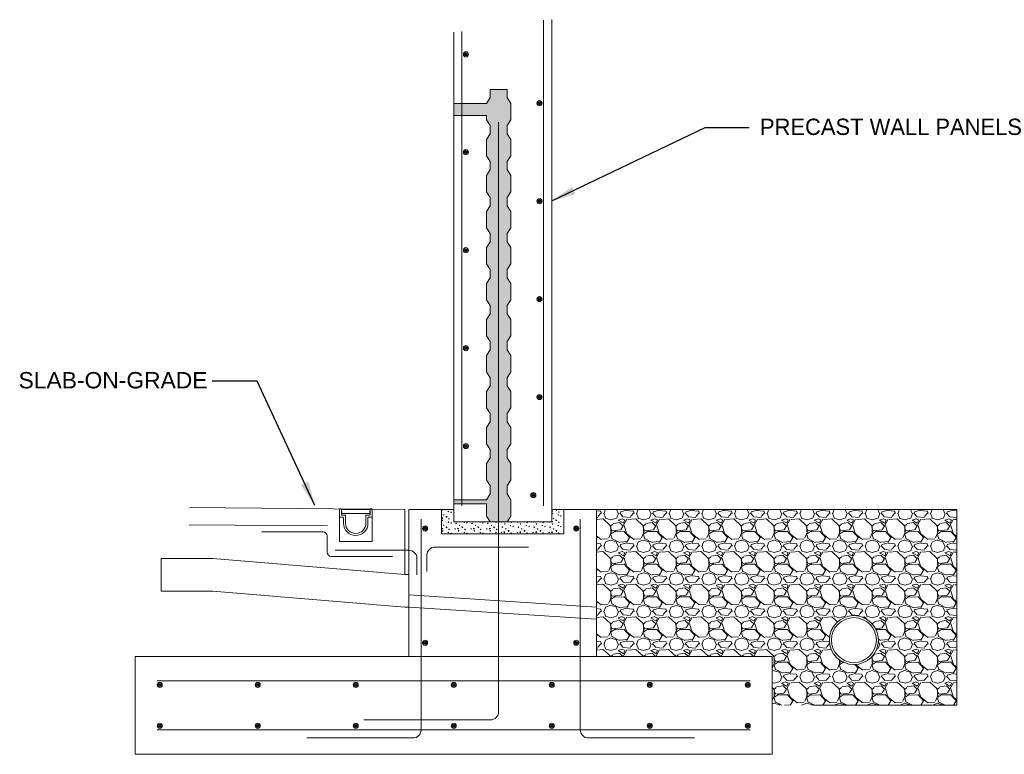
# Model space of a CAD drawing. Header units: inches. Extents: x 637 to 758, y 229 to 319.
import ezdxf

# ---------------------------------------------------------------- set-up
doc = ezdxf.new("R2010")
doc.units = ezdxf.units.IN
doc.header["$LTSCALE"] = 8
doc.header["$MEASUREMENT"] = 0
doc.layers.add('G-ELECT-REF', color=253, linetype='Continuous', lineweight=9)
doc.layers.add('S-REIN-RBAR', color=5, linetype='Continuous', lineweight=13)
doc.styles.add("3 4 1'-0", font='arial.ttf', dxfattribs={"height": 2})
doc.dimstyles.new("3 4 1'-0", dxfattribs={"dimtxt": 2, "dimasz": 3, "dimexe": 1, "dimexo": 1, "dimgap": 1, "dimtad": 1, "dimdec": 4, "dimzin": 11, "dimdsep": 46, "dimlunit": 4, "dimtxsty": "3 4 1'-0", "dimblk": '_Oblique_0.3', "dimcen": 0.09, "dimadec": 4, "dimazin": 3, "dimtfac": 1, "dimtdec": 4, "dimtofl": 0, "dimtmove": 0, "dimatfit": 3, "dimfxl": 1, "dimfrac": 2, "dimtolj": 1, "dimtzin": 11, "dimarcsym": 0})

# ---------------------------------------------------------------- blocks, each defined once
blk = doc.blocks.new('REINFDOT')
for radius in [0.00313, 0.00187, 0.000625]:
    blk.add_circle((0, 0), radius)
blk = doc.blocks.new('REINF. DOT')
at = {"layer": 'S-REIN-RBAR', "xscale": 100, "yscale": 100, "zscale": 100, "rotation": 90.00000000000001}
blk.add_blockref('REINFDOT', (36.53, 24.59), dxfattribs=at)
blk = doc.blocks.new('REINF. DOT_1')
at = {"layer": 'S-REIN-RBAR', "extrusion": (0, 0, -1), "xscale": 100, "yscale": -100, "zscale": 100, "rotation": 89.99999999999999}
blk.add_blockref('REINFDOT', (-36.53, 24.59), dxfattribs=at)
blk = doc.blocks.new('_Oblique_0.3')
at = {"color": 0, "linetype": 'ByBlock', "lineweight": -2}
for p, q in [((0, 0), (-1, 0)), ((0.5, 0.167), (-0.5, -0.167))]:
    blk.add_line(p, q, dxfattribs=at)

msp = doc.modelspace()

# ---------------------------------------------------------------- hatches: boundary and pattern name
at = {"layer": 'G-ELECT-REF', "extrusion": (0, 0, -1)}
h = msp.add_hatch(dxfattribs=at)
h.set_pattern_fill('CONCRETE', color=256, style=0, pattern_type=2)
h.set_pattern_definition([(140.3968, (-684.16953, 260.0923), (-1.9456991, 1.2878445), [0.09375, -10.00751]), (140.3968, (-684.24797, 259.19572), (-1.9456991, 1.2878445), [0.09375, -10.007512]), (140.3968, (-685.10977, 259.91885), (-1.9456991, 1.2878445), [0.09375, -10.00751]), (82.17952, (-684.24797, 259.19572), (3.5e-07, -1.28784495), [0.075, -14.224283]), (82.17952, (-684.16953, 260.09229), (3.5e-07, -1.28784495), [0.075, -14.224283]), (82.17952, (-685.10977, 259.91885), (3.5e-07, -1.28784495), [0.075, -14.224283]), (190.23262, (-684.24141, 259.27047), (-13.61989195, -2.57568952), [0.079675, -21.668932]), (190.23262, (-684.16297, 260.16704), (-13.61989195, -2.57568952), [0.079675, -21.668932]), (190.23262, (-685.10321, 259.99361), (-13.61989195, -2.57568952), [0.079675, -21.668932]), (136.60277, (-683.9219, 259.4269), (-9.7284943, 9.0149113), [0.140625, -18.603862]), (136.60277, (-685.34645, 259.26118), (-9.7284943, 9.0149113), [0.140625, -18.603862]), (186.86221, (-683.90464, 259.53811), (-9.72849413, -1.2878444), [0.119513, -21.437602]), (186.86221, (-685.32919, 259.37239), (-9.72849413, -1.2878444), [0.119513, -21.437602]), (81.40863, (-683.9219, 259.4269), (5e-07, -1.2878441), [0.1125, -12.912095]), (81.40863, (-685.34645, 259.26118), (5e-07, -1.2878441), [0.1125, -12.912095]), (110.6918, (-683.6104, 259.67523), (-1e-07, -1.287845), [0.09375, -5.41283]), (110.6918, (-684.51683, 259.97937), (-1e-07, -1.287845), [0.09375, -5.41283]), (110.6918, (-685.0201, 259.23324), (-1e-07, -1.287845), [0.09375, -5.41283]), (110.6918, (-685.42326, 260.2835), (-1e-07, -1.287845), [0.09375, -5.41283]), (56.11964, (-683.61039, 259.67523), (-5.837096, -9.0149113), [0.075, -13.886158]), (56.11964, (-685.0201, 259.23324), (-5.837096, -9.0149113), [0.075, -13.886158]), (56.11964, (-684.51683, 259.97937), (-5.837096, -9.0149113), [0.075, -13.886158]), (56.11964, (-685.42326, 260.28352), (-5.837096, -9.0149113), [0.075, -13.886158]), (161.6882, (-684.97814, 259.29546), (-1.9456985, 1.287845), [0.079675, -4.01929]), (161.6882, (-683.56843, 259.73745), (-1.9456985, 1.287845), [0.079675, -4.01929]), (161.6882, (-684.4749, 260.0416), (-1.9456985, 1.287845), [0.079675, -4.01929]), (161.6882, (-685.3813, 260.34574), (-1.9456985, 1.287845), [0.079675, -4.01929])])
h.paths.add_polyline_path([(-694.37, 308.71), (-694.82, 309.42), (-694.82, 310.42), (-696.91, 310.42), (-696.91, 309.42), (-697.37, 308.71), (-697.37, 306.71), (-696.91, 306), (-696.91, 305), (-697.37, 304.3), (-697.37, 302.3), (-696.91, 301.59), (-696.91, 300.59), (-697.37, 299.88), (-697.37, 297.88), (-696.91, 297.17), (-696.91, 296.17), (-697.37, 295.47), (-697.37, 293.47), (-696.91, 292.76), (-696.91, 291.76), (-697.37, 291.05), (-697.37, 289.05), (-696.91, 288.35), (-696.91, 287.35), (-697.37, 286.64), (-697.37, 284.64), (-696.91, 283.93), (-696.91, 282.93), (-697.37, 282.23), (-697.37, 280.23), (-696.91, 279.52), (-696.91, 278.52), (-697.37, 277.81), (-697.37, 275.81), (-696.91, 275.1), (-696.91, 274.1), (-697.37, 273.4), (-697.37, 271.4), (-696.91, 270.69), (-696.91, 269.69), (-697.37, 268.98), (-697.37, 266.98), (-696.91, 266.28), (-696.91, 265.28), (-697.37, 264.57), (-697.37, 262.57), (-696.91, 261.86), (-696.91, 260.86), (-697.37, 260.15), (-697.37, 258.15), (-696.91, 257.45), (-695.87, 257.45), (-694.82, 257.45), (-694.37, 258.15), (-694.37, 259.65), (-690.37, 259.65), (-690.37, 260.15), (-691.37, 260.15), (-694.37, 260.15), (-694.82, 260.86), (-694.82, 261.86), (-694.37, 262.57), (-694.37, 264.57), (-694.82, 265.28), (-694.82, 266.28), (-694.37, 266.98), (-694.37, 268.98), (-694.82, 269.69), (-694.82, 270.69), (-694.37, 271.4), (-694.37, 273.4), (-694.82, 274.1), (-694.82, 275.1), (-694.37, 275.81), (-694.37, 277.81), (-694.82, 278.52), (-694.82, 279.52), (-694.37, 280.23), (-694.37, 282.23), (-694.82, 282.93), (-694.82, 283.93), (-694.37, 284.64), (-694.37, 286.64), (-694.82, 287.35), (-694.82, 288.35), (-694.37, 289.05), (-694.37, 291.05), (-694.82, 291.76), (-694.82, 292.76), (-694.37, 293.47), (-694.37, 295.47), (-694.82, 296.17), (-694.82, 297.17), (-694.37, 297.88), (-694.37, 299.88), (-694.82, 300.59), (-694.82, 301.59), (-694.37, 302.3), (-694.37, 304.3), (-694.82, 305), (-694.82, 306), (-694.37, 306.71), (-694.37, 307.21), (-690.37, 307.21), (-690.37, 308.71)])
h = msp.add_hatch(dxfattribs=at)
h.set_pattern_fill('CONCRETE', color=256, style=0, pattern_type=2)
h.set_pattern_definition([(140.3968, (-685.81092, 256.07455), (-1.945699, 1.2878445), [0.09375, -10.00751]), (140.3968, (-685.88936, 255.17797), (-1.945699, 1.2878445), [0.09375, -10.00751]), (140.3968, (-686.75116, 255.9011), (-1.945699, 1.2878445), [0.09375, -10.00751]), (82.1795, (-685.88936, 255.17797), (3e-07, -1.287845), [0.075, -14.22428]), (82.1795, (-685.81092, 256.07455), (3e-07, -1.287845), [0.075, -14.22428]), (82.1795, (-686.75116, 255.9011), (3e-07, -1.287845), [0.075, -14.22428]), (190.2326, (-685.8828, 255.25272), (-13.619892, -2.5756895), [0.079675, -21.66893]), (190.2326, (-685.80436, 256.1493), (-13.619892, -2.5756895), [0.079675, -21.66893]), (190.2326, (-686.7446, 255.97586), (-13.619892, -2.5756895), [0.079675, -21.66893]), (136.6028, (-685.56329, 255.40915), (-9.7284943, 9.0149113), [0.140625, -18.60386]), (136.6028, (-686.98784, 255.24343), (-9.7284943, 9.0149113), [0.140625, -18.60386]), (186.8622, (-685.54603, 255.52037), (-9.7284941, -1.2878444), [0.11951, -21.4376]), (186.8622, (-686.97058, 255.35464), (-9.7284941, -1.2878444), [0.11951, -21.4376]), (81.4086, (-685.5633, 255.40915), (5e-07, -1.287844), [0.1125, -12.9121]), (81.4086, (-686.98784, 255.24343), (5e-07, -1.287844), [0.1125, -12.9121]), (110.692, (-685.2518, 255.6575), (-1e-07, -1.287845), [0.09375, -5.41283]), (110.692, (-686.1582, 255.96163), (-1e-07, -1.287845), [0.09375, -5.41283]), (110.692, (-686.6615, 255.2155), (-1e-07, -1.287845), [0.09375, -5.41283]), (110.692, (-687.06466, 256.26577), (-1e-07, -1.287845), [0.09375, -5.41283]), (56.1196, (-685.25178, 255.65748), (-5.837096, -9.0149113), [0.075, -13.88616]), (56.1196, (-686.6615, 255.2155), (-5.837096, -9.0149113), [0.075, -13.88616]), (56.1196, (-686.15822, 255.96163), (-5.837096, -9.0149113), [0.075, -13.88616]), (56.1196, (-687.06466, 256.26577), (-5.837096, -9.0149113), [0.075, -13.88616]), (161.688, (-686.61954, 255.2777), (-1.9457, 1.287845), [0.07967, -4.01929]), (161.688, (-685.2098, 255.7197), (-1.9457, 1.287845), [0.07967, -4.01929]), (161.688, (-686.11626, 256.02385), (-1.9457, 1.287845), [0.07967, -4.01929]), (161.688, (-687.0227, 256.328), (-1.9457, 1.287845), [0.07967, -4.01929])])
h.paths.add_polyline_path([(-688.87, 255.95), (-688.87, 258.95), (-690.37, 258.95), (-690.37, 257.45), (-694.82, 257.45), (-695.87, 257.45), (-695.87, 255.95)])
h = msp.add_hatch(dxfattribs=at)
h.set_pattern_fill('CONCRETE', color=256, style=0, pattern_type=2)
h.set_pattern_definition([(140.3968, (-689.53084, 255.6359), (-1.945699, 1.2878445), [0.09375, -10.00751]), (140.3968, (-689.60928, 254.73933), (-1.945699, 1.2878445), [0.09375, -10.00751]), (140.3968, (-690.47108, 255.46246), (-1.945699, 1.2878445), [0.09375, -10.00751]), (82.1795, (-689.60928, 254.73933), (3e-07, -1.287845), [0.075, -14.22428]), (82.1795, (-689.53084, 255.6359), (3e-07, -1.287845), [0.075, -14.22428]), (82.1795, (-690.47108, 255.46246), (3e-07, -1.287845), [0.075, -14.22428]), (190.2326, (-689.60273, 254.81408), (-13.61989195, -2.5756895), [0.079675, -21.66893]), (190.2326, (-689.52429, 255.71066), (-13.61989195, -2.5756895), [0.079675, -21.66893]), (190.2326, (-690.46453, 255.53722), (-13.619892, -2.5756895), [0.079675, -21.66893]), (136.6028, (-689.28322, 254.97051), (-9.7284943, 9.0149113), [0.140625, -18.60386]), (136.6028, (-690.70776, 254.80479), (-9.7284943, 9.0149113), [0.140625, -18.60386]), (186.8622, (-689.26595, 255.08172), (-9.7284941, -1.2878444), [0.11951, -21.4376]), (186.8622, (-690.6905, 254.916), (-9.7284941, -1.2878444), [0.11951, -21.4376]), (81.4086, (-689.28322, 254.97051), (5e-07, -1.2878441), [0.1125, -12.912095]), (81.4086, (-690.70776, 254.80479), (5e-07, -1.287844), [0.1125, -12.912095]), (110.6918, (-688.9717, 255.21884), (-1e-07, -1.287845), [0.09375, -5.41283]), (110.6918, (-689.87814, 255.523), (-1e-07, -1.287845), [0.09375, -5.41283]), (110.6918, (-690.3814, 254.77685), (-1e-07, -1.287845), [0.09375, -5.41283]), (110.6918, (-690.7846, 255.82713), (-1e-07, -1.287845), [0.09375, -5.41283]), (56.1196, (-688.9717, 255.21884), (-5.837096, -9.0149113), [0.075, -13.88616]), (56.1196, (-690.38142, 254.77685), (-5.837096, -9.0149113), [0.075, -13.88616]), (56.1196, (-689.87814, 255.52298), (-5.837096, -9.0149113), [0.075, -13.88616]), (56.1196, (-690.78458, 255.82713), (-5.837096, -9.0149113), [0.075, -13.88616]), (161.688, (-690.33946, 254.83907), (-1.945698, 1.287845), [0.07967, -4.01929]), (161.688, (-688.92975, 255.28106), (-1.945698, 1.287845), [0.07967, -4.01929]), (161.688, (-689.8362, 255.5852), (-1.945698, 1.287845), [0.07967, -4.01929]), (161.688, (-690.7426, 255.88935), (-1.945698, 1.287845), [0.07967, -4.01929])])
h.paths.add_polyline_path([(-696.91, 257.45), (-702.37, 257.45), (-702.37, 258.95), (-703.37, 258.95), (-703.87, 258.95), (-703.87, 255.95), (-695.87, 255.95), (-695.87, 257.45)])
at = {"layer": 'G-ELECT-REF'}
h = msp.add_hatch(dxfattribs=at)
h.set_pattern_fill('GRAVEL', color=256, style=0, pattern_type=2)
h.set_pattern_definition([(200.5562, (789.58516, 251.18254), (-84.0002757, -32.0003155), [0.68352, -101.84494]), (4.7637, (798.6298, 250.9068), (-36.000118, -4.00004), [1.0032, -47.16334]), (4.7637, (794.6298, 250.9068), (-36.000118, -4.00004), [1.0032, -47.16334]), (4.7637, (790.6298, 250.9068), (-36.000118, -4.00004), [1.0032, -47.16334]), (332.3539, (789.78555, 251.3172), (-60.0001968, 32.0003154), [0.94826, -93.87834]), (332.3539, (793.78554, 251.3172), (-60.0001968, 32.0003154), [0.94826, -93.87834]), (332.3539, (797.78553, 251.31716), (-60.0001968, 32.0003154), [0.94826, -93.87834]), (285.255, (789.5917, 251.8529), (-12.00004, 40.000393), [0.5824, -45.02504]), (285.255, (793.5918, 251.8529), (-12.00004, 40.000393), [0.5824, -45.02504]), (285.255, (797.5918, 251.8529), (-12.00004, 40.000393), [0.5824, -45.02504]), (213.6902, (790.1166, 252.2722), (-12.00004, -4.00004), [0.59193, -13.83035]), (213.6902, (794.1166, 252.2722), (-12.00004, -4.00004), [0.59196, -13.8303]), (213.6902, (790.15, 248.2953), (-12.00004, -4.00004), [0.04047, -14.3818]), (213.6902, (798.1166, 252.2722), (-12.00004, -4.00004), [0.592, -13.8303]), (213.6902, (794.15, 248.2953), (-12.00004, -4.00004), [0.04043, -14.38185]), (213.6902, (798.15, 248.2952), (-12.00004, -4.00004), [0.0404, -14.3819]), (180, (791.1762, 252.2216), (-12.00004, 4.00004), [1.04, -10.96004]), (181.7357, (795.17624, 252.22156), (-120.0003939, -4.0000393), [1.04, -131.02103]), (180, (799.1762, 252.2216), (-12.00004, 4.00004), [1.04, -10.96004]), (131.987, (799.9109, 251.4468), (-24.0000785, 28.000276), [1.0763, -52.73858]), (131.987, (795.91095, 251.4468), (-24.0000785, 28.000276), [1.0763, -52.73858]), (131.987, (791.911, 251.4468), (-24.000079, 28.000276), [1.0763, -52.73858]), (59.0364, (799.5357, 250.916), (-12.00004, -16.000157), [0.5557, -22.7683]), (59.0364, (795.5357, 250.916), (-12.00004, -16.000157), [0.5557, -22.7683]), (59.0364, (791.5356, 250.916), (-12.00004, -16.000157), [0.5557, -22.7683]), (90, (797.576, 248.662), (-12, -4), [0.24, -3.76004]), (90, (793.576, 248.662), (-12, -4), [0.24, -3.76004]), (90, (789.576, 248.662), (-12, -4), [0.24, -3.76004]), (118.6103, (797.7377, 248.3152), (-12.000039, 24.000236), [0.41182, -49.70845]), (118.6103, (793.7376, 248.3152), (-12.000039, 24.000236), [0.41182, -49.70845]), (118.6103, (789.7376, 248.3152), (-12.000039, 24.000236), [0.41182, -49.70845]), (186.91127, (790.77, 248.40824), (-96.0003153, -12.0001185), [1.00718, -131.95943]), (186.91127, (794.77, 248.40825), (-96.0003153, -12.0001185), [1.00718, -131.95943]), (186.91127, (798.77, 248.40825), (-96.0003153, -12.0001185), [1.00718, -131.95943]), (236.3101, (791.1086, 248.9163), (-12.00004, -16.000158), [0.5769, -42.69007]), (236.3101, (795.1086, 248.9163), (-12.00004, -16.000158), [0.5769, -42.69007]), (236.3101, (799.1086, 248.9163), (-12.00004, -16.000158), [0.5769, -42.69007]), (354.28937, (791.5238, 250.8035), (-84.0002761, 8.000078), [0.7642, -119.8347]), (354.28937, (795.5238, 250.8035), (-84.0002761, 8.000078), [0.7642, -119.8347]), (354.28937, (799.5238, 250.8035), (-84.0002761, 8.000078), [0.7642, -119.8347]), (14.0363, (798.7459, 250.6393), (-36.000118, -8.000078), [0.82462, -48.65283]), (14.0363, (794.7459, 250.6393), (-36.000118, -8.000078), [0.82462, -48.65283]), (14.0363, (790.7459, 250.6393), (-36.000118, -8.000078), [0.82462, -48.65283]), (74.745, (798.6952, 250.3865), (-12.00004, -40.000393), [0.20396, -45.4035]), (74.745, (794.6952, 250.3864), (-12.00004, -40.000393), [0.20396, -45.4035]), (74.745, (790.6952, 250.3864), (-12.00004, -40.000393), [0.20396, -45.4035]), (110.556, (796.4262, 250.4366), (-12.00004, 28.000275), [0.34176, -33.83456]), (110.556, (792.4262, 250.4366), (-12.00004, 28.000275), [0.34176, -33.83456]), (110.556, (788.4262, 250.4366), (-12.00004, 28.000275), [0.34176, -33.83456]), (163.1415, (798.21455, 250.97763), (-120.000394, 36.0003543), [0.67052, -137.25752]), (163.1415, (794.21455, 250.97763), (-120.000394, 36.0003543), [0.67052, -137.25752]), (163.1415, (790.21455, 250.97762), (-120.000394, 36.0003543), [0.67052, -137.25752]), (113.1985, (798.4847, 250.4127), (-12.00004, 24.000236), [0.60926, -29.8541]), (113.1985, (794.4847, 250.4127), (-12.00004, 24.000236), [0.60926, -29.8541]), (113.1985, (790.4847, 250.4127), (-12.00004, 24.000236), [0.60926, -29.8541]), (246.8015, (788.9339, 250.925), (-12.00004, -24.000236), [0.5727, -29.89065]), (246.8015, (792.9339, 250.925), (-12.00004, -24.000236), [0.5727, -29.89065]), (246.8015, (796.9339, 250.925), (-12.00004, -24.000236), [0.5727, -29.89065]), (200.55617, (793.58516, 251.18254), (-84.0002757, -32.0003155), [0.68352, -101.84494]), (200.55617, (797.58516, 251.18254), (-84.0002757, -32.0003155), [0.68352, -101.84494]), (196.50446, (790.2765, 249.8444), (-96.0003151, -28.0002765), [0.7088, -111.93265]), (196.50446, (794.2765, 249.8444), (-96.0003151, -28.0002765), [0.7088, -111.93265]), (196.50446, (798.2765, 249.8444), (-96.0003151, -28.0002765), [0.7088, -111.93265]), (246.8015, (790.5367, 250.433), (-12.00004, -24.000236), [0.60926, -29.8541]), (246.8015, (794.5367, 250.433), (-12.00004, -24.000236), [0.60926, -29.8541]), (246.8015, (798.5366, 250.433), (-12.00004, -24.000236), [0.60926, -29.8541]), (110.556, (796.9204, 249.8961), (-12.00004, 28.000275), [0.59464, -33.58168]), (110.556, (792.9204, 249.8961), (-12.00004, 28.000275), [0.59464, -33.58168]), (110.556, (788.9205, 249.8961), (-12.00004, 28.000275), [0.59464, -33.5817]), (163.49554, (797.57194, 249.65234), (-96.0003151, 28.0002765), [0.7088, -111.93265]), (163.49554, (793.57194, 249.65234), (-96.0003151, 28.0002765), [0.7088, -111.93265]), (163.49554, (789.57195, 249.65235), (-96.0003151, 28.0002765), [0.7088, -111.93265]), (18.435, (798.4858, 249.63), (-12.00004, 1e-08), [0.50596, -12.1432]), (18.435, (794.4857, 249.63), (-12.00004, 1e-08), [0.50596, -12.1432]), (18.435, (790.4857, 249.63), (-12.00004, 1e-08), [0.50596, -12.1432]), (149.0361, (799.0931, 249.26684), (-48.0001574, 28.000275), [0.69972, -69.27206]), (149.0361, (795.0931, 249.26684), (-48.0001574, 28.000275), [0.69972, -69.27206]), (149.0361, (791.0931, 249.26684), (-48.0001574, 28.000275), [0.69972, -69.27206]), (249.444, (791.2752, 249.6601), (-12.00004, -28.000275), [0.4308, -33.7455]), (249.444, (795.2752, 249.6601), (-12.00004, -28.000275), [0.4308, -33.7455]), (249.444, (799.2752, 249.6601), (-12.00004, -28.000275), [0.4308, -33.7455]), (336.8013, (790.9764, 249.78517), (-36.0001184, 16.0001575), [0.30463, -91.08504]), (336.8013, (794.9764, 249.78517), (-36.0001184, 16.0001575), [0.30463, -91.08504]), (336.8013, (798.9764, 249.78516), (-36.0001184, 16.0001575), [0.30463, -91.08504]), (315, (790.7, 249.296), (-12.00004, 8.00008), [0.5657, -16.405]), (314.9998, (794.7, 249.296), (-12.00004, 8.00008), [0.5657, -16.405]), (314.9998, (798.7, 249.296), (-12.00004, 8.00008), [0.5657, -16.405]), (8.6157, (797.8705, 249.1902), (-24.000079, -4.0000391), [0.80895, -132.69806]), (8.6157, (793.8705, 249.1902), (-24.000079, -4.0000391), [0.80895, -132.69806]), (8.6157, (789.8705, 249.1902), (-24.000079, -4.000039), [0.80895, -132.69806]), (41.6337, (797.4999, 248.8269), (-24.000079, -20.000197), [0.4252, -47.74147]), (41.6337, (793.4999, 248.8269), (-24.000079, -20.000197), [0.4252, -47.74147]), (41.6337, (789.4999, 248.8268), (-24.000079, -20.000197), [0.4252, -47.74147]), (317.4894, (788.6253, 249.7754), (-36.0001184, 32.000315), [1.2458, -63.8699]), (317.4894, (792.6253, 249.7754), (-36.0001184, 32.000315), [1.2458, -63.8699]), (317.4894, (796.6253, 249.7754), (-36.0001184, 32.000315), [1.2458, -63.8699]), (4.7637, (799.65, 249.6833), (-36.000118, -4.00004), [0.64423, -47.5223]), (4.7637, (795.65, 249.6833), (-36.000118, -4.00004), [0.96333, -47.2032]), (4.7637, (791.65, 249.6833), (-36.000118, -4.00004), [0.96333, -47.2032]), (4.7637, (788.292, 249.7368), (-36.000118, -4.00004), [0.3191, -47.84745]), (59.0364, (799.1208, 249.0066), (-12.00004, -16.000157), [0.8438, -22.4802]), (59.0364, (795.1208, 249.0067), (-12.00004, -16.000157), [0.8438, -22.4802]), (59.0364, (791.1208, 249.0067), (-12.00004, -16.000157), [0.8438, -22.4802]), (108.4348, (799.5347, 251.9533), (-12.00004, 32.000315), [0.3348, -37.61286]), (108.4348, (799.4327, 248.2722), (-12.00004, 32.000315), [0.71513, -37.23255]), (108.4348, (795.5347, 251.9533), (-12.00004, 32.000315), [0.33483, -37.61285]), (108.4348, (795.4327, 248.2722), (-12.00004, 32.000315), [0.7151, -37.23256]), (108.4348, (791.5347, 251.9533), (-12.00004, 32.000315), [0.33484, -37.61284]), (108.4348, (791.4327, 248.2722), (-12.00004, 32.000315), [0.7151, -37.23258]), (142.1248, (800.292, 251.3365), (-12.00004, 8.000079), [0.96596, -44.64132]), (142.1248, (796.4077, 251.2471), (-12.00004, 8.000079), [1.1121, -44.49516]), (142.1248, (792.4077, 251.2471), (-12.00004, 8.000079), [1.1121, -44.49516]), (142.1248, (788.4077, 251.2471), (-12.00004, 8.000079), [0.14614, -45.46114]), (182.7263, (789.26853, 251.33173), (-12.0000396, -4e-07), [0.84095, -83.2545]), (182.7263, (793.26853, 251.33173), (-12.0000396, -4e-07), [0.84095, -83.2545]), (182.7263, (797.26853, 251.33173), (-12.0000396, -4e-07), [0.84095, -83.2545]), (246.8015, (789.6486, 252.2084), (-12.00004, -24.000236), [0.8246, -29.63874]), (246.8015, (793.6486, 252.2084), (-12.00004, -24.000236), [0.8246, -29.63874]), (246.8015, (797.6486, 252.2084), (-12.00004, -24.000236), [0.82462, -29.63874]), (270, (789.564, 248.971), (-12, -4), [0.6994, -3.3006]), (270, (789.598, 252.272), (-12, -4), [0.14154, -3.8585]), (270, (793.564, 248.971), (-12, -4), [0.6994, -3.30064]), (270, (793.598, 252.272), (-12, -4), [0.14155, -3.8585]), (270, (797.564, 248.971), (-12, -4), [0.6994, -3.30065]), (270, (797.598, 252.272), (-12, -4), [0.14156, -3.8585]), (48.013, (799.9922, 250.0625), (-24.0000785, -28.000276), [0.4438, -53.37108]), (48.013, (795.9922, 250.0625), (-24.0000785, -28.000276), [0.65115, -53.1637]), (48.013, (791.9922, 250.0626), (-24.000079, -28.000276), [0.65115, -53.1637]), (48.013, (788.292, 250.3897), (-24.000079, -28.000276), [0.2074, -53.60748]), (355.2363, (791.0667, 250.0254), (-36.000118, 4.00004), [0.92347, -47.24307]), (355.2363, (795.0667, 250.0254), (-36.000118, 4.00004), [0.92347, -47.24307]), (355.2363, (799.0667, 250.0254), (-36.000118, 4.00004), [0.92347, -47.24307]), (311.987, (790.711, 250.4468), (-24.000079, 28.000276), [0.53814, -53.27672]), (311.987, (794.711, 250.4468), (-24.0000785, 28.000276), [0.53814, -53.27672]), (311.987, (798.71095, 250.4468), (-24.0000785, 28.000276), [0.53814, -53.27672])])
h.paths.add_polyline_path([(751.98, 234.95), (751.98, 258.95), (707.87, 258.95), (707.87, 246.99), (707.87, 245.49), (707.87, 240.95), (729.37, 240.95), (729.37, 234.95), (734.37, 234.95), (739.37, 234.95)])
edge = h.paths.add_edge_path(flags=16)
edge.add_arc((739.37, 242.95), 3, 0, 360)

# ---------------------------------------------------------------- linework, layer by layer
for p, q in [((701.37, 259.38), (701.37, 318.9)), ((702.37, 257.45), (702.37, 318.97)), ((690.37, 257.45), (690.37, 317.43)), ((691.37, 259.38), (691.37, 317.5)), ((695.87, 306.42), (695.87, 234.17)), ((658.03, 259.2), (684.37, 258.95)), ((676.37, 258.95), (676.37, 255.01)), ((676.37, 258.07), (676.37, 257.76)), ((676.43, 259.01), (676.56, 259.01)), ((676.62, 258.95), (676.62, 258.32)), ((676.62, 258.95), (680.12, 258.95)), ((676.62, 258.91), (676.65, 258.49)), ((676.66, 258.95), (680.08, 258.95)), ((676.68, 258.26), (677.12, 258.26)), ((676.69, 258.46), (676.82, 258.46)), ((676.69, 258.46), (680.05, 258.46)), ((676.8, 258.99), (676.83, 258.99)), ((677.12, 258.26), (677.12, 257.26)), ((679.53, 258.46), (677.27, 258.46)), ((677.39, 258.95), (677.31, 258.95)), ((677.8, 258.95), (677.72, 258.95)), ((678.12, 258.95), (678.21, 258.95)), ((678.21, 258.95), (678.12, 258.95)), ((678.53, 258.95), (678.61, 258.95)), ((679.51, 258.95), (679.59, 258.95)), ((680.06, 258.26), (679.62, 258.26)), ((679.62, 258.26), (679.62, 257.26)), ((679.99, 258.99), (679.97, 258.99)), ((679.98, 258.46), (680.05, 258.46)), ((680.1, 258.67), (680.09, 258.49)), ((680.12, 258.91), (680.1, 258.67)), ((680.12, 258.95), (680.12, 258.32)), ((680.31, 259.01), (680.18, 259.01)), ((680.37, 258.95), (680.37, 255.01)), ((680.37, 258.07), (680.37, 257.76)), ((684.37, 258.95), (684.37, 250.99)), ((707.87, 240.95), (707.87, 258.95)), ((657.98, 257.07), (674.92, 256.95)), ((676.43, 258.01), (676.81, 258.01)), ((676.87, 257.94), (676.87, 257.26)), ((679.87, 257.94), (679.87, 257.26)), ((680.31, 258.01), (679.93, 258.01)), ((680.37, 257.76), (680.37, 257.26)), ((686.37, 231.95), (686.37, 257.77)), ((705.87, 231.95), (705.87, 257.77)), ((666.87, 256.2), (674.37, 256.2)), ((674.87, 255.7), (674.87, 253.7)), ((676.37, 255.01), (680.37, 255.01)), ((675.37, 253.2), (682.87, 253.2)), ((684.87, 253.95), (675.87, 253.95)), ((687.09, 251.35), (687.09, 253.35)), ((688.09, 254.35), (699.54, 254.35)), ((685.87, 250.95), (685.87, 252.95)), ((684.87, 248.49), (707.87, 246.99)), ((684.87, 246.99), (707.87, 245.49)), ((726.67, 237.95), (654.05, 237.95)), ((679.37, 233.17), (694.87, 233.17)), ((726.67, 231.95), (654.05, 231.95)), ((672.37, 230.95), (685.37, 230.95)), ((719.87, 230.95), (706.87, 230.95))]:
    msp.add_line(p, q, dxfattribs=at)
at = {"layer": 'G-ELECT-REF', "flags": 128}
for points in [[(694.37, 308.71), (694.82, 309.42), (694.82, 310.42), (696.91, 310.42), (696.91, 309.42), (697.37, 308.71), (697.37, 306.71), (696.91, 306), (696.91, 305), (697.37, 304.3), (697.37, 302.3), (696.91, 301.59), (696.91, 300.59), (697.37, 299.88), (697.37, 297.88), (696.91, 297.17), (696.91, 296.17), (697.37, 295.47), (697.37, 293.47), (696.91, 292.76), (696.91, 291.76), (697.37, 291.05), (697.37, 289.05), (696.91, 288.35), (696.91, 287.35), (697.37, 286.64), (697.37, 284.64), (696.91, 283.93), (696.91, 282.93), (697.37, 282.23), (697.37, 280.23), (696.91, 279.52), (696.91, 278.52), (697.37, 277.81), (697.37, 275.81), (696.91, 275.1), (696.91, 274.1), (697.37, 273.4), (697.37, 271.4), (696.91, 270.69), (696.91, 269.69), (697.37, 268.98), (697.37, 266.98), (696.91, 266.28), (696.91, 265.28), (697.37, 264.57), (697.37, 262.57), (696.91, 261.86), (696.91, 260.86), (697.37, 260.15), (697.37, 258.15), (696.91, 257.45), (695.87, 257.45), (694.82, 257.45), (694.37, 258.15), (694.37, 259.65), (690.37, 259.65), (690.37, 260.15), (691.37, 260.15), (694.37, 260.15), (694.82, 260.86), (694.82, 261.86), (694.37, 262.57), (694.37, 264.57), (694.82, 265.28), (694.82, 266.28), (694.37, 266.98), (694.37, 268.98), (694.82, 269.69), (694.82, 270.69), (694.37, 271.4), (694.37, 273.4), (694.82, 274.1), (694.82, 275.1), (694.37, 275.81), (694.37, 277.81), (694.82, 278.52), (694.82, 279.52), (694.37, 280.23), (694.37, 282.23), (694.82, 282.93), (694.82, 283.93), (694.37, 284.64), (694.37, 286.64), (694.82, 287.35), (694.82, 288.35), (694.37, 289.05), (694.37, 291.05), (694.82, 291.76), (694.82, 292.76), (694.37, 293.47), (694.37, 295.47), (694.82, 296.17), (694.82, 297.17), (694.37, 297.88), (694.37, 299.88), (694.82, 300.59), (694.82, 301.59), (694.37, 302.3), (694.37, 304.3), (694.82, 305), (694.82, 306), (694.37, 306.71), (694.37, 307.21), (690.37, 307.21), (690.37, 308.71), (694.37, 308.71)], [(688.87, 255.95), (688.87, 258.95), (690.37, 258.95), (690.37, 257.45), (694.82, 257.45), (695.87, 257.45), (695.87, 255.95), (688.87, 255.95)], [(696.91, 257.45), (702.37, 257.45), (702.37, 258.95), (703.37, 258.95), (703.87, 258.95), (703.87, 255.95), (695.87, 255.95), (695.87, 257.45), (696.91, 257.45)], [(654.56, 252.95), (654.56, 252.95), (654.56, 252.95), (660.87, 252.95), (684.37, 250.99), (684.87, 250.99), (684.87, 246.99), (684.37, 246.99), (660.87, 248.95), (654.56, 248.95), (654.56, 248.95), (654.56, 248.95), (654.56, 252.95)]]:
    msp.add_lwpolyline(points, close=True, dxfattribs=at)
for points in [[(690.37, 258.95), (684.87, 258.95), (684.87, 240.95)], [(707.87, 258.95), (702.37, 258.95)], [(707.87, 258.95), (751.98, 258.95), (751.98, 234.95), (734.37, 234.95)]]:
    msp.add_lwpolyline(points, dxfattribs=at)
at = {"layer": 'G-ELECT-REF', "extrusion": (0, 0, -1)}
for radius in [3, 2.75]:
    msp.add_circle((-739.37, 242.95), radius, dxfattribs=at)
at = {"layer": 'G-ELECT-REF'}
for centre, radius, start, end in [((676.43, 258.95), 0.06, 90, 180), ((676.43, 258.07), 0.06, 180, 270), ((676.56, 258.95), 0.06, 0, 90), ((676.66, 258.91), 0.0407, 90, 180), ((676.68, 258.32), 0.06, 180, 270), ((676.69, 258.5), 0.0407, 180, 270), ((676.71, 259.01), 0.061, 270, 318.1897), ((676.8, 258.93), 0.061, 90, 138.1897), ((676.83, 258.93), 0.061, 41.8103, 90), ((676.92, 259.01), 0.061, 221.8103, 270), ((679.88, 259.01), 0.061, 270, 318.1897), ((679.97, 258.93), 0.061, 90, 138.1897), ((679.99, 258.93), 0.061, 41.8103, 90), ((680.08, 259.01), 0.061, 221.8103, 270), ((680.05, 258.5), 0.0407, 270, 0), ((680.06, 258.32), 0.06, 270, 0), ((680.08, 258.91), 0.0407, 0, 90), ((680.18, 258.95), 0.06, 90, 180), ((680.31, 258.95), 0.06, 0, 90), ((680.31, 258.07), 0.06, 270, 0), ((676.81, 257.94), 0.0625, 0, 90), ((678.37, 257.26), 1.5, 180, 0), ((678.37, 257.26), 1.25, 180, 0), ((679.93, 257.94), 0.0625, 90, 180), ((684.87, 252.95), 1, 0, 90), ((694.87, 234.17), 1, 270, 0), ((685.37, 231.95), 1, 270, 0)]:
    msp.add_arc(centre, radius, start, end, dxfattribs=at)
at = {"layer": 'G-ELECT-REF', "extrusion": (0, 0, -1)}
for centre, radius, start, end in [((-674.37, 255.7), 0.5, 90, 180), ((-675.37, 253.7), 0.5, 270, 0), ((-688.09, 253.35), 1, 0, 90), ((-706.87, 231.95), 1, 270, 0)]:
    msp.add_arc(centre, radius, start, end, dxfattribs=at)
at = {"layer": 'G-ELECT-REF'}
msp.add_3dface([(729.37, 228.95), (651.37, 228.95), (651.37, 240.95), (729.37, 240.95)], dxfattribs=at)

# ---------------------------------------------------------------- block references
at = {"layer": 'G-ELECT-REF', "extrusion": (0, 0, -1), "rotation": 180}
for p in [(-655.33, 339.31), (-655.33, 327.31), (-655.33, 315.31), (-655.33, 303.31), (-655.33, 291.31), (-650.33, 281.21), (-650.33, 267.21)]:
    msp.add_blockref('REINF. DOT_1', p, dxfattribs=at)
at = {"layer": 'G-ELECT-REF', "rotation": 180}
for p in [(737.4, 333.31), (737.4, 321.31), (737.4, 309.31), (737.4, 297.31), (736.65, 285.31), (741.9, 281.21), (741.9, 267.21), (690.9, 262.04), (702.9, 262.04), (714.9, 262.04), (726.9, 262.04), (738.9, 262.04), (750.9, 262.04), (762.9, 262.04)]:
    msp.add_blockref('REINF. DOT', p, dxfattribs=at)
at = {"layer": 'G-ELECT-REF', "extrusion": (0, 0, -1)}
for p in [(-690.9, 207.86), (-702.9, 207.86), (-714.9, 207.86), (-726.9, 207.86), (-738.9, 207.86), (-750.9, 207.86), (-762.9, 207.86)]:
    msp.add_blockref('REINF. DOT_1', p, dxfattribs=at)

# ---------------------------------------------------------------- texts
at = {"layer": 'G-ELECT-REF', "insert": (727.86, 306.84), "char_height": 2, "attachment_point": 1, "line_spacing_factor": 0.6, "style": "3 4 1'-0"}
msp.add_mtext('PRECAST WALL PANELS', dxfattribs=at)
at = {"layer": 'G-ELECT-REF', "insert": (637.09, 275.79), "char_height": 2, "width": 23.6111, "attachment_point": 1, "line_spacing_factor": 0.776524, "style": "3 4 1'-0"}
msp.add_mtext('SLAB-ON-GRADE', dxfattribs=at)

# ---------------------------------------------------------------- leaders
at = {"layer": 'G-ELECT-REF'}
for points in [[(702.37, 296.75), (721.14, 305.74), (726.55, 305.74)], [(673.37, 259.43), (666.3, 274.68), (660.78, 274.68)]]:
    msp.add_leader(points, dimstyle="3 4 1'-0", override={"dimgap": 2}, dxfattribs=at)

doc.saveas('drawing.dxf')
